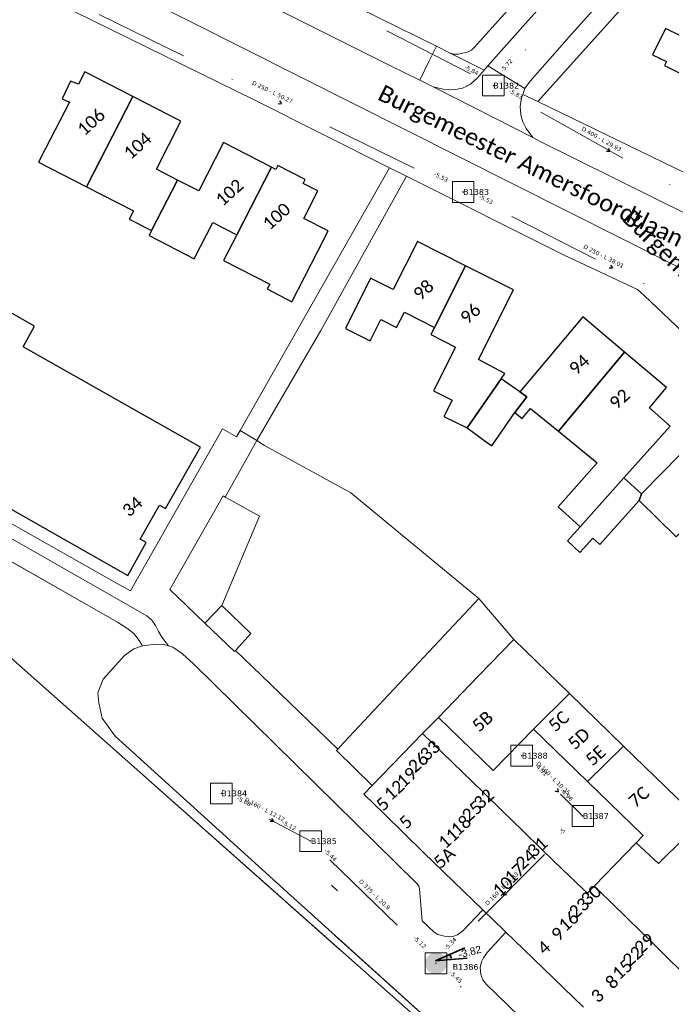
# Model space of a CAD drawing. Header units: metres. Extents: x 113074 to 114313, y 482627 to 483855.
# Tile 53 of 78: x 113595 to 113673, y 483373 to 483491. Entities that reach past the tile are written whole.
import ezdxf
from ezdxf.enums import TextEntityAlignment as Align

# ---------------------------------------------------------------- set-up
doc = ezdxf.new("R2010")
doc.units = ezdxf.units.M
doc.header["$MEASUREMENT"] = 0
doc.linetypes.add('DGN Style 2', pattern=[50.429501, 30.257701, -20.1718])
doc.linetypes.add('DGN Style 6', pattern=[30.473618, 0.016022, -6.408752, 11.215317, -6.408752, 0.016022, -6.408752])
for name, color, linetype, lineweight in [('BGT-Lijnen - BTD Groenvoorziening  heesters (v)', 94, 'Continuous', 13), ('BGT-Lijnen - Huisnummer overig (t)', 252, 'Continuous', 13), ('BGT-Lijnen - ORL Straatnaam (t)', 7, 'Continuous', 13), ('BGT-Lijnen - OTD Onverhard (v)', 7, 'Continuous', 13), ('BGT-Lijnen - OTD Open verharding  tegels (v)', 7, 'Continuous', 13), ('BGT-Lijnen - OTD Open verharding (v)', 7, 'Continuous', 13), ('BGT-Lijnen - PND grondvlak pand (v_mv)', 1, 'Continuous', 13), ('BGT-Lijnen - WGD Fietspad (v)', 7, 'Continuous', 13), ('BGT-Lijnen - WGD Rijbaan - Lokale weg (v)', 7, 'Continuous', 13), ('BGT-Lijnen - WGD Rijbaan - Lokale weg verkeersdrempel (v)', 7, 'Continuous', 13), ('BGT-Lijnen - WGD Voetpad (v)', 7, 'Continuous', 13), ('BGT-Lijnen - XXX Brandgang OTD (v)', 7, 'Continuous', 13), ('BGT-Lijnen - XXX Haagvoet BTD (v)', 211, 'Continuous', 13), ('N-INM-INSPECTIEPUT', 1, 'Continuous', 25), ('N-RI-PUTDEKSELHOOGTE-S', 7, 'Continuous', 35), ('Riolering - BOBs', 7, 'Continuous', 13), ('Riolering - Gemengd riool', 7, 'Continuous', 13), ('Riolering - KNOOP_NUMMER', 7, 'Continuous', 13), ('Riolering - KNOOP_RIOOLPUT', 7, 'Continuous', 13), ('Riolering - Leidingtekst', 7, 'Continuous', 13), ('Riolering - Level 63', 7, 'Continuous', 13), ('Riolering - Stroomrichting', 7, 'Continuous', 13)]:
    doc.layers.add(name, color=color, linetype=linetype, lineweight=lineweight)
doc.styles.add('NLCS-ISO', font='arial.ttf')
doc.styles.add('Style-Calibri', font='calibri.ttf')
doc.styles.add('Style-Verdana', font='verdana.ttf')

# ---------------------------------------------------------------- blocks, each defined once
blk = doc.blocks.new('rioput')
at = {"layer": 'Riolering - Level 63', "linetype": 'Continuous', "lineweight": 13}
blk.add_3dface([(-1.29, 1.24), (1.29, 1.24), (1.29, -1.24), (-1.29, -1.24)], dxfattribs=at)
blk = doc.blocks.new('SRI-PUTDEKSELHOOGTE-SO')
at = {"layer": 'N-RI-PUTDEKSELHOOGTE-S'}
blk.add_hatch(color=256, dxfattribs=at).paths.add_polyline_path([(0.712, 0.267), (0.587, 0.483), (0, 0)])
for p, q in [((0, 0), (1.174, 0.967)), ((0, 0), (1.424, 0.533)), ((0, 0), (0.587, 0.483)), ((0.612, 0.44), (0.687, 0.31))]:
    blk.add_line(p, q, dxfattribs=at)
at = {"ltscale": 0.1, "style": 'NLCS-ISO'}
blk.add_attdef('PUTHGT', text='', height=0.35, rotation=30, dxfattribs=at).set_placement((0.975, 0.57), align=Align.MIDDLE_LEFT)

msp = doc.modelspace()

# ---------------------------------------------------------------- hatches: boundary and pattern name
at = {"layer": 'N-INM-INSPECTIEPUT'}
h = msp.add_hatch(color=256, dxfattribs=at)
edge = h.paths.add_edge_path()
edge.add_arc((113644.97, 483377.92), 1.29, 0, 360)

# ---------------------------------------------------------------- linework, layer by layer
at = {"layer": 'BGT-Lijnen - BTD Groenvoorziening  heesters (v)', "linetype": 'DGN Style 2', "lineweight": 13, "flags": 128}
for points in [[(113619.77, 483433.58), (113619.53, 483433.72), (113613.18, 483422.54)], [(113623.88, 483431.29), (113620.71, 483433.06), (113619.77, 483433.58)], [(113573.22, 483432.82), (113590.92, 483417.25), (113654.58, 483360.88)], [(113606.91, 483418.63), (113584, 483431.7), (113582.93, 483432.11)], [(113619.38, 483420.64), (113623.88, 483431.29)], [(113613.18, 483422.54), (113617.36, 483418.53), (113619.38, 483420.64)], [(113650.09, 483421.46), (113633.96, 483404.26), (113633.23, 483403.48)], [(113650.04, 483412.22), (113654.24, 483416.56), (113650.09, 483421.46)], [(113608.86, 483417.29), (113608.02, 483417.94), (113606.91, 483418.63)], [(113609.9, 483415.82), (113609.49, 483416.46), (113608.86, 483417.29)], [(113607.76, 483414.67), (113608.84, 483415.46), (113609.9, 483415.82)], [(113604.55, 483410.19), (113605.2, 483411.82), (113607.76, 483414.67)], [(113643.35, 483405.34), (113645.26, 483407.28), (113650.04, 483412.22)], [(113605.09, 483407.17), (113604.66, 483409), (113604.55, 483410.19)], [(113627.6, 483386.01), (113606.64, 483405.04), (113605.09, 483407.17)], [(113637.33, 483399.15), (113643.34, 483405.35), (113643.35, 483405.34)], [(113633.23, 483403.48), (113633.08, 483403.32), (113637.33, 483399.15)], [(113655.39, 483361.14), (113655.04, 483361.28), (113627.6, 483386.01)]]:
    msp.add_lwpolyline(points, dxfattribs=at)
at = {"layer": 'BGT-Lijnen - ORL Straatnaam (t)', "linetype": 'Continuous', "lineweight": 13, "flags": 128}
msp.add_lwpolyline([(113632.46, 483387.23), (113633.2, 483386.56)], dxfattribs=at)
at = {"layer": 'BGT-Lijnen - OTD Onverhard (v)', "linetype": 'Continuous', "lineweight": 13, "flags": 128}
msp.add_lwpolyline([(113658.97, 483356.91), (113654.58, 483360.88), (113590.92, 483417.25)], dxfattribs=at)
at = {"layer": 'BGT-Lijnen - OTD Open verharding  tegels (v)', "linetype": 'Continuous', "lineweight": 13, "flags": 128}
for points in [[(113619.38, 483420.64), (113617.36, 483418.53), (113620.9, 483415.14)], [(113621.76, 483416.1), (113622.85, 483417.3), (113619.38, 483420.64)], [(113620.9, 483415.14), (113621.01, 483415.27), (113621.76, 483416.1)]]:
    msp.add_lwpolyline(points, dxfattribs=at)
at = {"layer": 'BGT-Lijnen - OTD Open verharding (v)', "linetype": 'Continuous', "lineweight": 13, "flags": 128}
for points in [[(113651.79, 483400.93), (113645.26, 483407.28), (113643.35, 483405.34)], [(113643.35, 483405.34), (113645.73, 483403.04), (113648.11, 483400.73)], [(113663.04, 483399.62), (113656.59, 483405.87), (113651.79, 483400.93)], [(113648.11, 483400.73), (113650.5, 483398.41), (113652.89, 483396.1)], [(113669.71, 483393.17), (113663.04, 483399.62)], [(113652.89, 483396.1), (113655.28, 483393.79), (113657.66, 483391.48)], [(113663.87, 483387.14), (113668.88, 483392.32), (113669.71, 483393.17)], [(113657.66, 483391.48), (113660.05, 483389.17), (113662.44, 483386.86)], [(113662.44, 483386.86), (113663.04, 483386.28), (113663.87, 483387.14)]]:
    msp.add_lwpolyline(points, dxfattribs=at)
at = {"layer": 'BGT-Lijnen - PND grondvlak pand (v_mv)', "linetype": 'Continuous', "lineweight": 25, "flags": 128}
for points in [[(113677.81, 483496.19), (113674.08, 483488.68), (113672.38, 483489.53)], [(113672.38, 483489.53), (113670.82, 483486.39), (113672.49, 483485.56)], [(113672.49, 483485.56), (113672.26, 483485.09), (113674.09, 483484.18)], [(113608.75, 483481.39), (113603.01, 483484.33), (113602.26, 483482.87)], [(113602.26, 483482.87), (113601.29, 483483.24), (113600.29, 483481.12)], [(113600.29, 483481.12), (113601.16, 483480.72), (113598.32, 483475.18)], [(113608.75, 483481.39), (113603.22, 483470.62), (113608.81, 483467.75)], [(113603.22, 483470.62), (113608.75, 483481.39)], [(113611.55, 483472.72), (113614.49, 483478.45), (113608.75, 483481.39)], [(113625.3, 483472.97), (113619.57, 483475.9), (113616.61, 483470.12)], [(113598.32, 483475.18), (113597.49, 483473.56), (113603.22, 483470.62)], [(113610.99, 483465.4), (113614.08, 483471.42), (113611.55, 483472.72)], [(113621.15, 483464.89), (113625.3, 483472.97)], [(113625.84, 483472.69), (113625.3, 483472.97), (113621.15, 483464.89)], [(113629.32, 483471.5), (113626.08, 483473.16), (113625.84, 483472.69)], [(113616.61, 483470.12), (113614.08, 483471.42), (113610.99, 483465.4)], [(113630.85, 483470.12), (113629.07, 483471.03), (113629.32, 483471.5)], [(113632.09, 483465.35), (113629.18, 483466.84), (113630.85, 483470.12)], [(113608.81, 483467.75), (113608.31, 483466.77), (113610.99, 483465.4)], [(113610.99, 483465.4), (113610.68, 483464.79), (113616.07, 483462.03)], [(113616.07, 483462.03), (113618.3, 483466.36), (113621.15, 483464.89)], [(113627.75, 483456.9), (113630.81, 483462.87), (113632.09, 483465.35)], [(113621.15, 483464.89), (113619.58, 483461.83), (113625.09, 483459)], [(113648.48, 483461.2), (113642.73, 483464.1), (113639.83, 483458.35)], [(113641.18, 483455.65), (113644.77, 483453.84), (113648.48, 483461.2)], [(113648.48, 483461.2), (113644.77, 483453.84), (113644.33, 483452.97)], [(113650.05, 483450.01), (113654.23, 483458.31), (113648.48, 483461.2)], [(113639.83, 483458.35), (113637.15, 483459.7), (113634.15, 483453.72)], [(113625.09, 483459), (113624.79, 483458.42), (113627.75, 483456.9)], [(113597.01, 483453.98), (113593.78, 483455.8), (113592.18, 483452.97)], [(113634.15, 483453.72), (113637.09, 483452.24), (113638.36, 483454.77)], [(113638.36, 483454.77), (113640.25, 483453.81), (113641.18, 483455.65)], [(113667.49, 483450.87), (113662.49, 483455.08), (113657.31, 483448.92)], [(113616.82, 483439.55), (113595.63, 483451.53), (113597.01, 483453.98)], [(113644.33, 483452.97), (113647.3, 483451.47), (113644.67, 483446.25)], [(113652.73, 483447.69), (113653.18, 483448.34), (113650.05, 483450.01)], [(113659.58, 483441.46), (113667.49, 483450.87)], [(113672.5, 483446.66), (113667.49, 483450.87), (113659.58, 483441.46)], [(113657.31, 483448.92), (113654.98, 483446.14), (113655.79, 483445.53)], [(113645.91, 483443.19), (113648.68, 483441.83), (113652.73, 483447.69)], [(113654.98, 483446.14), (113652.73, 483447.69), (113648.68, 483441.83)], [(113672.92, 483442.04), (113670.46, 483444.24), (113672.5, 483446.66)], [(113644.67, 483446.25), (113646.89, 483445.13), (113645.91, 483443.19)], [(113651.64, 483439.68), (113654.38, 483443.67), (113655.79, 483445.53)], [(113655.79, 483445.53), (113654.38, 483443.67), (113655.27, 483442.94)], [(113655.79, 483445.53), (113654.98, 483446.14)], [(113655.27, 483442.94), (113656.26, 483444.16), (113659.58, 483441.46)], [(113648.68, 483441.83), (113650.97, 483440.17), (113651.64, 483439.68)], [(113667.4, 483435.86), (113672.92, 483442.04)], [(113682.36, 483437.7), (113677.68, 483442.3), (113672, 483436.51)], [(113659.58, 483441.46), (113664.23, 483437.66), (113659.54, 483432.41)], [(113611.94, 483432.61), (113612.66, 483432.21), (113616.82, 483439.55)], [(113583.72, 483438.06), (113608.13, 483424.2), (113610.34, 483428.14)], [(113672, 483436.51), (113669.51, 483433.97), (113669.24, 483433.17)], [(113659.54, 483432.41), (113662.2, 483430.03), (113667.4, 483435.86)], [(113667.4, 483435.86), (113662.2, 483430.03), (113660.67, 483428.37)], [(113669.24, 483433.17), (113669.51, 483433.97), (113667.4, 483435.86)], [(113610.34, 483428.14), (113609.63, 483428.54), (113611.94, 483432.61)], [(113663.71, 483428.67), (113664.54, 483427.93), (113669.24, 483433.17)], [(113669.24, 483433.17), (113673.65, 483428.84), (113676.68, 483431.92)], [(113660.67, 483428.37), (113662.15, 483426.97), (113663.71, 483428.67)], [(113660.9, 483410.11), (113654.24, 483416.56), (113650.04, 483412.22)], [(113650.04, 483412.22), (113645.26, 483407.28), (113651.79, 483400.93)], [(113651.79, 483400.93), (113656.59, 483405.87), (113660.9, 483410.11)], [(113660.9, 483410.11), (113656.59, 483405.87), (113663.04, 483399.62)], [(113663.04, 483399.62), (113667.36, 483403.86), (113660.9, 483410.11)], [(113643.35, 483405.34), (113643.34, 483405.35), (113637.33, 483399.15)], [(113648.11, 483400.73), (113645.73, 483403.04), (113643.35, 483405.34)], [(113667.36, 483403.86), (113663.04, 483399.62), (113669.71, 483393.17)], [(113680.68, 483399.9), (113676.21, 483395.29), (113667.36, 483403.86)], [(113652.89, 483396.1), (113650.5, 483398.41), (113648.11, 483400.73)], [(113637.33, 483399.15), (113636.32, 483398.1), (113638.71, 483395.79)], [(113657.66, 483391.48), (113655.28, 483393.79), (113652.89, 483396.1)], [(113638.71, 483395.79), (113641.09, 483393.48), (113643.48, 483391.16)], [(113669.71, 483393.17), (113668.88, 483392.32), (113671.54, 483389.85)], [(113674.55, 483392.83), (113671.54, 483389.85), (113668.88, 483392.32)], [(113671.54, 483389.85), (113674.55, 483392.83), (113692.84, 483375.26)], [(113662.44, 483386.86), (113660.05, 483389.17), (113657.66, 483391.48)], [(113668.88, 483392.32), (113663.87, 483387.14), (113665.65, 483385.4)], [(113643.48, 483391.16), (113645.87, 483388.85), (113648.26, 483386.54)], [(113648.26, 483386.54), (113650.55, 483384.32), (113650.64, 483384.23)], [(113663.87, 483387.14), (113663.04, 483386.28), (113662.44, 483386.86)], [(113668.03, 483383.08), (113665.65, 483385.4), (113663.87, 483387.14)], [(113665.65, 483385.4), (113668.03, 483383.08), (113670.41, 483380.76)], [(113650.64, 483384.23), (113653.03, 483381.92), (113653.31, 483381.65)], [(113672.79, 483378.43), (113670.41, 483380.76), (113668.03, 483383.08)], [(113653.31, 483381.65), (113655.42, 483379.61), (113657.81, 483377.29)], [(113670.41, 483380.76), (113672.79, 483378.43), (113675.16, 483376.11)], [(113677.54, 483373.79), (113675.16, 483376.11), (113672.79, 483378.43)], [(113657.81, 483377.29), (113660.2, 483374.98), (113662.58, 483372.67)]]:
    msp.add_lwpolyline(points, dxfattribs=at)
at = {"layer": 'BGT-Lijnen - WGD Fietspad (v)', "linetype": 'Continuous', "lineweight": 13, "flags": 128}
for points in [[(113610.43, 483419.39), (113589.49, 483431.29), (113583.35, 483434.71)], [(113582.93, 483432.11), (113584, 483431.7), (113606.91, 483418.63)], [(113606.91, 483418.63), (113608.02, 483417.94), (113608.86, 483417.29)], [(113611.45, 483418.23), (113611.02, 483418.87), (113610.43, 483419.39)], [(113608.86, 483417.29), (113609.49, 483416.46), (113609.9, 483415.82)], [(113612.19, 483416.87), (113611.79, 483417.51), (113611.45, 483418.23)], [(113609.9, 483415.82), (113611.44, 483416.02), (113612.41, 483415.98)], [(113612.41, 483415.98), (113613.02, 483415.8), (113612.19, 483416.87)]]:
    msp.add_lwpolyline(points, dxfattribs=at)
at = {"layer": 'BGT-Lijnen - WGD Rijbaan - Lokale weg (v)', "linetype": 'Continuous', "lineweight": 13, "flags": 128}
for points in [[(113709.28, 483549.88), (113657.43, 483492.12), (113655.66, 483490.13)], [(113659.42, 483486.88), (113661.16, 483488.85), (113680.63, 483510.48)], [(113596.52, 483500), (113679.77, 483458.09), (113682.27, 483456.82)], [(113639.45, 483485.1), (113625.99, 483491.82)], [(113655.66, 483490.13), (113651.16, 483485.05), (113655.59, 483482.37)], [(113655.59, 483482.37), (113656.19, 483483.22), (113659.42, 483486.88)], [(113644.62, 483482.57), (113643.03, 483483.35), (113639.45, 483485.1)], [(113657.32, 483476.08), (113656.54, 483476.52), (113644.62, 483482.57)], [(113677.05, 483466.31), (113675.24, 483467.2), (113657.32, 483476.08)], [(113611.44, 483416.02), (113609.9, 483415.82), (113608.84, 483415.46)], [(113613.02, 483415.8), (113612.41, 483415.98), (113611.44, 483416.02)], [(113608.84, 483415.46), (113607.76, 483414.67), (113605.2, 483411.82)], [(113614.66, 483414.87), (113613.53, 483415.64), (113613.02, 483415.8)], [(113642.57, 483387.53), (113616.03, 483413.61), (113614.66, 483414.87)], [(113605.2, 483411.82), (113604.55, 483410.19), (113604.66, 483409)], [(113604.66, 483409), (113605.09, 483407.17), (113606.64, 483405.04)], [(113606.64, 483405.04), (113627.6, 483386.01), (113655.04, 483361.28)], [(113642.99, 483386.76), (113642.9, 483387.18), (113642.57, 483387.53)], [(113643.32, 483382.98), (113642.99, 483386.76)], [(113650.64, 483384.23), (113650.55, 483384.32), (113648.17, 483381.79)], [(113653.31, 483381.65), (113653.03, 483381.92), (113650.64, 483384.23)], [(113645.17, 483381.37), (113644.74, 483381.64), (113643.32, 483382.98)], [(113646.85, 483381.09), (113645.97, 483381.14), (113645.17, 483381.37)], [(113648.17, 483381.79), (113647.53, 483381.31), (113646.85, 483381.09)], [(113650.62, 483378.59), (113651.06, 483379.2), (113653.31, 483381.65)], [(113650.22, 483377.41), (113650.39, 483378.11), (113650.62, 483378.59)], [(113650.56, 483375.93), (113650.31, 483376.58), (113650.22, 483377.41)], [(113669.13, 483357.83), (113651, 483375.38), (113650.56, 483375.93)]]:
    msp.add_lwpolyline(points, dxfattribs=at)
at = {"layer": 'BGT-Lijnen - WGD Rijbaan - Lokale weg verkeersdrempel (v)', "linetype": 'Continuous', "lineweight": 13, "flags": 128}
for points in [[(113650.73, 483484.56), (113649.86, 483483.59), (113649.06, 483482.87)], [(113655.59, 483482.37), (113651.16, 483485.05), (113650.73, 483484.56)], [(113647.04, 483482.2), (113645.81, 483482.29), (113644.62, 483482.57)], [(113644.62, 483482.57), (113656.54, 483476.52), (113655.74, 483477.59)], [(113648.64, 483482.65), (113648.13, 483482.38), (113647.04, 483482.2)], [(113649.06, 483482.87), (113648.68, 483482.67), (113648.64, 483482.65)], [(113655.18, 483481.25), (113655.33, 483481.64), (113655.59, 483482.37)], [(113655.1, 483479.22), (113655.03, 483480.21), (113655.18, 483481.25)], [(113655.74, 483477.59), (113655.32, 483478.39), (113655.1, 483479.22)]]:
    msp.add_lwpolyline(points, dxfattribs=at)
at = {"layer": 'BGT-Lijnen - WGD Voetpad (v)', "linetype": 'Continuous', "lineweight": 13, "flags": 128}
for points in [[(113655.33, 483481.64), (113657.13, 483480.78), (113720.63, 483551.38)], [(113692.77, 483524.1), (113680.63, 483510.48), (113661.16, 483488.85)], [(113645.01, 483487.39), (113619.49, 483500), (113582.8, 483518.13)], [(113599.93, 483504.99), (113625.99, 483491.82), (113639.45, 483485.1)], [(113577.45, 483503.48), (113584.58, 483500), (113623.24, 483481)], [(113680.04, 483457.68), (113679.77, 483458.09), (113596.52, 483500)], [(113660.93, 483500), (113649.57, 483487.28), (113649.2, 483486.94)], [(113651.16, 483485.05), (113655.66, 483490.13), (113657.43, 483492.12)], [(113661.16, 483488.85), (113659.42, 483486.88), (113656.19, 483483.22)], [(113644.12, 483485.59), (113644.38, 483486.13), (113645.01, 483487.39)], [(113646.58, 483486.61), (113645.01, 483487.39), (113644.38, 483486.13)], [(113649.86, 483483.59), (113650.73, 483484.56), (113646.58, 483486.61)], [(113647.64, 483486.44), (113647.05, 483486.47), (113646.58, 483486.61)], [(113646.58, 483486.61), (113650.73, 483484.56), (113651.16, 483485.05)], [(113649.2, 483486.94), (113648.73, 483486.68), (113647.64, 483486.44)], [(113639.45, 483485.1), (113643.03, 483483.35), (113644.12, 483485.59)], [(113644.38, 483486.13), (113644.12, 483485.59), (113643.03, 483483.35)], [(113643.03, 483483.35), (113644.62, 483482.57), (113645.81, 483482.29)], [(113648.68, 483482.67), (113649.06, 483482.87), (113649.86, 483483.59)], [(113656.19, 483483.22), (113655.59, 483482.37), (113655.33, 483481.64)], [(113645.81, 483482.29), (113647.04, 483482.2), (113648.13, 483482.38)], [(113648.13, 483482.38), (113648.64, 483482.65), (113648.68, 483482.67)], [(113623.24, 483481), (113639.42, 483472.89), (113641.45, 483471.88)], [(113655.18, 483481.25), (113655.03, 483480.21), (113655.1, 483479.22)], [(113657.13, 483480.78), (113655.33, 483481.64), (113655.18, 483481.25)], [(113682.97, 483468.28), (113657.13, 483480.78)], [(113655.1, 483479.22), (113655.32, 483478.39), (113655.74, 483477.59)], [(113655.74, 483477.59), (113656.54, 483476.52), (113657.32, 483476.08)], [(113657.32, 483476.08), (113675.24, 483467.2), (113677.05, 483466.31)], [(113641.45, 483471.88), (113660.26, 483462.45), (113669.02, 483458.35)], [(113669.02, 483458.35), (113669.83, 483457.64), (113675.9, 483451.88)], [(113619.47, 483441.71), (113608.48, 483422.37), (113607.44, 483422.96)], [(113621.58, 483441.54), (113621.14, 483440.77), (113619.47, 483441.71)], [(113619.77, 483433.58), (113623.56, 483440.32), (113621.58, 483441.54)], [(113623.56, 483440.32), (113619.77, 483433.58), (113620.71, 483433.06)], [(113624.48, 483439.75), (113623.56, 483440.32)], [(113650.09, 483421.46), (113634.8, 483434.08), (113624.48, 483439.75)], [(113607.44, 483422.96), (113582.35, 483437.12)], [(113583.35, 483434.71), (113589.49, 483431.29), (113610.43, 483419.39)], [(113613.18, 483422.54), (113619.53, 483433.72), (113619.77, 483433.58)], [(113620.71, 483433.06), (113623.88, 483431.29), (113619.38, 483420.64)], [(113620.9, 483415.14), (113617.36, 483418.53), (113613.18, 483422.54)], [(113619.38, 483420.64), (113622.85, 483417.3), (113621.76, 483416.1)], [(113633.23, 483403.48), (113633.96, 483404.26), (113650.09, 483421.46)], [(113610.43, 483419.39), (113611.02, 483418.87), (113611.45, 483418.23)], [(113611.45, 483418.23), (113611.79, 483417.51), (113612.19, 483416.87)], [(113612.19, 483416.87), (113613.02, 483415.8), (113613.53, 483415.64)], [(113621.76, 483416.1), (113621.01, 483415.27), (113623.01, 483413.34)], [(113613.53, 483415.64), (113614.66, 483414.87), (113616.03, 483413.61)], [(113623.01, 483413.34), (113621.01, 483415.27), (113620.9, 483415.14)], [(113616.03, 483413.61), (113642.57, 483387.53), (113642.9, 483387.18)], [(113623.01, 483413.34), (113627.45, 483409.05), (113633.23, 483403.48)], [(113633.23, 483403.48), (113627.45, 483409.05), (113623.01, 483413.34)], [(113637.33, 483399.15), (113633.08, 483403.32), (113633.23, 483403.48)], [(113638.71, 483395.79), (113636.32, 483398.1), (113637.33, 483399.15)], [(113643.48, 483391.16), (113641.09, 483393.48), (113638.71, 483395.79)], [(113648.26, 483386.54), (113645.87, 483388.85), (113643.48, 483391.16)], [(113642.9, 483387.18), (113642.99, 483386.76), (113643.32, 483382.98)], [(113648.17, 483381.79), (113650.55, 483384.32), (113648.26, 483386.54)], [(113643.32, 483382.98), (113644.74, 483381.64), (113645.17, 483381.37)], [(113645.17, 483381.37), (113645.97, 483381.14), (113646.85, 483381.09)], [(113646.85, 483381.09), (113647.53, 483381.31), (113648.17, 483381.79)], [(113653.31, 483381.65), (113651.06, 483379.2), (113650.62, 483378.59)], [(113657.81, 483377.29), (113655.42, 483379.61), (113653.31, 483381.65)], [(113650.62, 483378.59), (113650.39, 483378.11), (113650.22, 483377.41)], [(113650.22, 483377.41), (113650.31, 483376.58), (113650.56, 483375.93)], [(113662.58, 483372.67), (113660.2, 483374.98), (113657.81, 483377.29)], [(113650.56, 483375.93), (113651, 483375.38), (113669.13, 483357.83)]]:
    msp.add_lwpolyline(points, dxfattribs=at)
at = {"layer": 'BGT-Lijnen - XXX Brandgang OTD (v)', "linetype": 'Continuous', "lineweight": 13, "flags": 128}
for points in [[(113641.45, 483471.88), (113639.42, 483472.89), (113621.58, 483441.54)], [(113631.19, 483453.48), (113641.45, 483471.88)], [(113621.58, 483441.54), (113623.56, 483440.32), (113631.19, 483453.48)]]:
    msp.add_lwpolyline(points, dxfattribs=at)
at = {"layer": 'BGT-Lijnen - XXX Haagvoet BTD (v)', "linetype": 'DGN Style 6', "lineweight": 13, "flags": 128}
for points in [[(113582.35, 483437.12), (113607.44, 483422.96), (113608.13, 483424.2)], [(113608.13, 483424.2), (113583.72, 483438.06)]]:
    msp.add_lwpolyline(points, dxfattribs=at)
at = {"layer": 'Riolering - Gemengd riool', "color": 94, "linetype": 'DGN Style 6', "lineweight": 13, "flags": 128}
for points in [[(113578.8, 483520.2), (113651.8, 483482.7)], [(113671.9, 483504.9), (113651.8, 483482.7)], [(113648.2, 483470), (113603, 483492)], [(113651.8, 483482.7), (113677.91, 483468.06)], [(113648.2, 483470), (113682.1, 483452.8)], [(113655.2, 483402.7), (113662.5, 483395.5)], [(113619.3, 483398.2), (113630, 483392.5)], [(113662.5, 483395.5), (113644.97, 483377.92)], [(113644.97, 483377.92), (113630, 483392.5)], [(113665.47, 483358.46), (113644.97, 483377.92)]]:
    msp.add_lwpolyline(points, dxfattribs=at)
at = {"layer": 'Riolering - KNOOP_RIOOLPUT', "color": 7, "linetype": 'Continuous', "lineweight": 13}
for p in [(113651.8, 483482.7), (113648.2, 483470), (113655.2, 483402.7), (113619.3, 483398.2), (113662.5, 483395.5), (113630, 483392.5), (113644.97, 483377.92)]:
    msp.add_point(p, dxfattribs=at)
at = {"layer": 'Riolering - Stroomrichting', "color": 30, "linetype": 'Continuous', "lineweight": 25, "flags": 128}
for points in [[(113626.1, 483480.53), (113626.5, 483480.56)], [(113626.28, 483480.89), (113626.5, 483480.56)], [(113665.33, 483474.89), (113665.73, 483474.89)], [(113665.52, 483475.23), (113665.73, 483474.89)], [(113665.64, 483460.93), (113666.04, 483460.95)], [(113665.82, 483461.28), (113666.04, 483460.95)], [(113659.17, 483398.5), (113659.56, 483398.4)], [(113659.46, 483398.78), (113659.56, 483398.4)], [(113625.13, 483394.87), (113625.53, 483394.88)], [(113625.32, 483395.22), (113625.53, 483394.88)], [(113653.13, 483386.39), (113653.03, 483386)], [(113653.42, 483386.11), (113653.03, 483386)]]:
    msp.add_lwpolyline(points, dxfattribs=at)

# ---------------------------------------------------------------- block references
at = {"layer": 'N-INM-INSPECTIEPUT', "xscale": 2.5, "yscale": 2.5, "zscale": 2.5, "rotation": 344.3221369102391}
msp.add_blockref('SRI-PUTDEKSELHOOGTE-SO', (113644.91, 483378.23), dxfattribs=at).add_auto_attribs({'PUTHGT': '-3.82'})
at = {"layer": 'Riolering - Level 63', "linetype": 'Continuous', "lineweight": 13}
for p in [(113651.8, 483482.7), (113648.2, 483470), (113655.2, 483402.7), (113619.3, 483398.2), (113662.5, 483395.5), (113630, 483392.5), (113644.97, 483377.92)]:
    msp.add_blockref('rioput', p, dxfattribs=at)

# ---------------------------------------------------------------- texts
at = {"layer": 'BGT-Lijnen - Huisnummer overig (t)', "linetype": 'Continuous', "lineweight": 13, "style": 'Style-Calibri'}
for s, p in [('106', (113603.76, 483478.36)), ('104', (113609.3, 483475.53)), ('102', (113620.28, 483469.95)), ('100', (113625.9, 483467.1)), ('98', (113643.46, 483458.31)), ('96', (113649.07, 483455.49)), ('94', (113662.07, 483449.39)), ('92', (113666.89, 483445.29)), ('34', (113608.68, 483432.46)), ('5B', (113650.52, 483406.81)), ('5C', (113659.62, 483406.82)), ('5D', (113662.02, 483404.74)), ('33', (113644.24, 483403.33)), ('26', (113642.84, 483401.91)), ('5E', (113664.02, 483402.72)), ('19', (113641.47, 483400.13)), ('12', (113639.95, 483398.6)), ('32', (113650.66, 483397.56)), ('7C', (113669.2, 483397.79)), ('5', (113638.58, 483396.95)), ('25', (113649.26, 483396.08)), ('5', (113641.33, 483394.79)), ('18', (113647.94, 483394.38)), ('11', (113646.44, 483392.83)), ('31', (113657.06, 483391.81)), ('5A', (113645.95, 483390.54)), ('24', (113655.68, 483390.34)), ('17', (113654.36, 483388.66)), ('10', (113652.93, 483387.09)), ('30', (113663.48, 483386.07)), ('23', (113662.05, 483384.54)), ('16', (113660.8, 483382.94)), ('9', (113659.5, 483381.43)), ('29', (113669.86, 483380.3)), ('4', (113657.85, 483379.8)), ('22', (113668.46, 483378.78)), ('15', (113667.21, 483377.2)), ('8', (113665.98, 483375.69)), ('3', (113664.24, 483374.05))]:
    msp.add_text(s, height=1.5, rotation=41.85, dxfattribs=at).set_placement(p, align=Align.MIDDLE_CENTER)
at = {"layer": 'BGT-Lijnen - ORL Straatnaam (t)', "color": 7, "linetype": 'Continuous', "lineweight": 13, "style": 'Style-Calibri'}
for rotation, p in [(333.8358, (113656.3, 483473.14)), (315.3497, (113682.08, 483453.29))]:
    msp.add_text('Burgemeester Amersfoordtlaan', height=2, rotation=rotation, dxfattribs=at).set_placement(p, align=Align.MIDDLE_CENTER)
at = {"layer": 'Riolering - BOBs', "color": 7, "linetype": 'Continuous', "lineweight": 13, "style": 'Style-Verdana'}
for s, rotation, p in [('-5.72', 47.8371, (113653.56, 483484.95)), ('-5.84', 332.8072, (113649.09, 483484.32)), ('-5.83', 330.7242, (113654.38, 483481.48)), ('-5.53', 334.0563, (113645.45, 483471.56)), ('-5.53', 333.0954, (113650.83, 483468.89)), ('-4.91', 315.395, (113657.36, 483400.85)), ('-4.96', 315.395, (113660.4, 483397.85)), ('-5.08', 331.9486, (113621.91, 483397.04)), ('-5.12', 331.9486, (113627.31, 483394.16)), ('-5', 45.0912, (113660.21, 483393.49)), ('-5.44', 315.7596, (113632.18, 483390.65)), ('-5.34', 45.0912, (113646.84, 483380.08))]:
    msp.add_text(s, height=0.5, rotation=rotation, dxfattribs=at).set_placement(p, align=Align.CENTER)
at = {"layer": 'Riolering - BOBs', "color": 1, "linetype": 'Continuous', "lineweight": 13, "style": 'Style-Verdana'}
for s, rotation, p in [('-5.12', 315.7596, (113642.85, 483380.26)), ('-5.45', 316.4891, (113647.17, 483376.11))]:
    msp.add_text(s, height=0.5, rotation=rotation, dxfattribs=at).set_placement(p, align=Align.CENTER)
at = {"layer": 'Riolering - KNOOP_NUMMER', "color": 7, "linetype": 'Continuous', "lineweight": 13, "style": 'Style-Verdana'}
for s, p in [('B1382', (113651.8, 483482.7)), ('B1383', (113648.2, 483470)), ('B1388', (113655.2, 483402.7)), ('B1384', (113619.3, 483398.2)), ('B1387', (113662.5, 483395.5)), ('B1385', (113630, 483392.5)), ('B1386', (113646.94, 483377.49))]:
    msp.add_text(s, height=0.7, dxfattribs=at).set_placement(p, align=Align.MIDDLE_LEFT)
at = {"layer": 'Riolering - Leidingtekst', "color": 7, "linetype": 'Continuous', "lineweight": 13, "style": 'Style-Verdana'}
for s, rotation, p in [('D 250 - L 50.27', 334.0466, (113625.31, 483481.7)), ('D 400 - L 29.93', 330.7204, (113664.61, 483476.09)), ('D 250 - L 38.01', 333.0979, (113664.87, 483462.1)), ('D 160 - L 10.25', 315.3951, (113658.8, 483399.85)), ('D 160 - L 12.12', 331.9553, (113624.39, 483396.06)), ('D 375 - L 20.9', 315.7561, (113637.44, 483385.95)), ('D 160 - L 24.83', 45.0816, (113652.98, 483386.66))]:
    msp.add_text(s, height=0.5, rotation=rotation, dxfattribs=at).set_placement(p, align=Align.CENTER)

doc.saveas('drawing.dxf')
